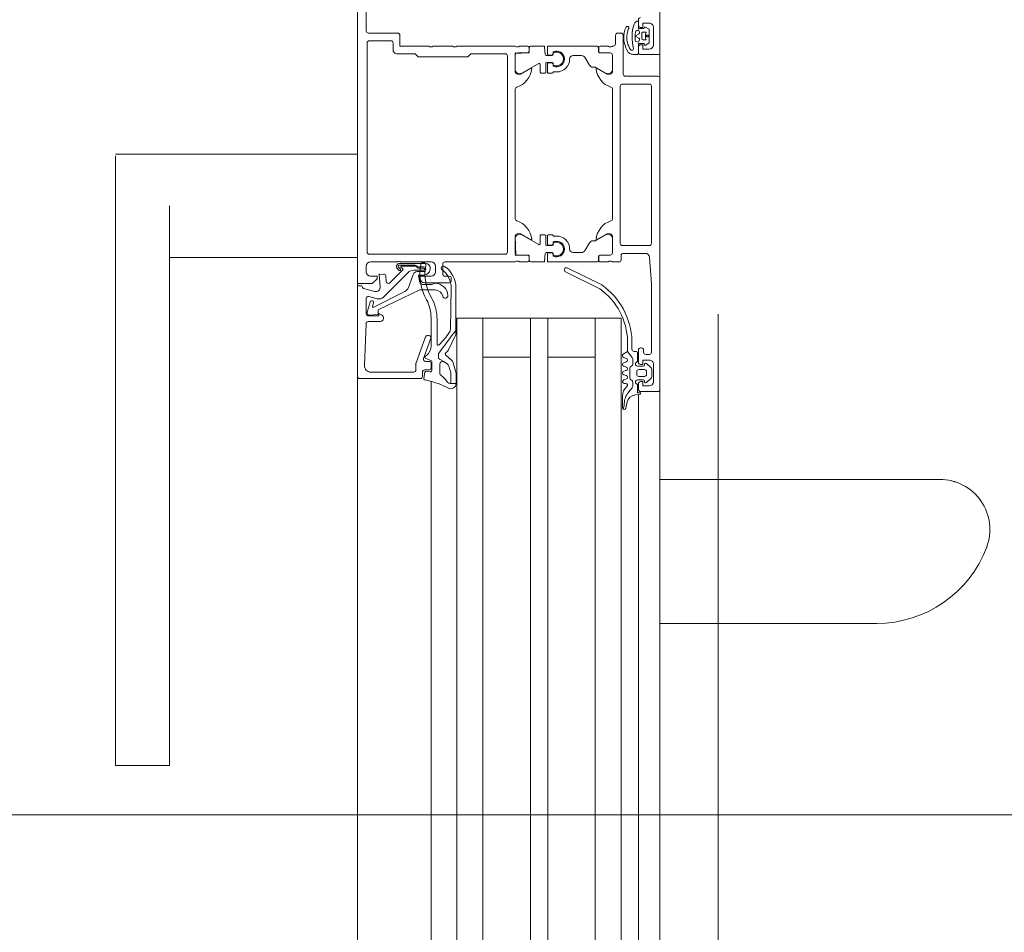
# Model space of a CAD drawing. Header units: centimetres. Extents: x -1316 to 21770, y -8842 to 3590.
# Tile 55 of 125: x -572 to -549, y 1502 to 1523. Entities that reach past the tile are written whole.
import ezdxf

# ---------------------------------------------------------------- set-up
doc = ezdxf.new("R2010")
doc.units = ezdxf.units.CM
doc.linetypes.add('Dash', pattern=[60, 30, -30])
doc.linetypes.add('Ponad', pattern=[39.688, 23.813, -15.875])
for name, color, linetype, lineweight in [('A-DETL', 90, 'Continuous', 9), ('A-DETL-GENF', 92, 'Continuous', 9), ('A-DETL-THIN', 151, 'Continuous', 9), ('A-DOOR', 31, 'Continuous', 13), ('A-DOOR-HDLN', 31, 'Dash', 9), ('A-FLOR-OVHD', 1, 'Ponad', 9)]:
    doc.layers.add(name, color=color, linetype=linetype, lineweight=lineweight)

# ---------------------------------------------------------------- blocks, each defined once
blk = doc.blocks.new('Schueco_FWS_ADS-70-HD_inw_Family-01 - FWS SI insert unit-2308021-5_piętro III __10_50 m_ - stan projektowany')
at = {"layer": 'A-DETL-GENF'}
for p, q in [((-48.75, 6.1), (48.75, 6.1)), ((27.75, 4.396), (-27.75, 4.396)), ((27.75, 3.8), (-27.75, 3.8)), ((27.75, 3.2), (-27.75, 3.2)), ((27.75, 2.1), (-27.75, 2.1)), ((27.75, 1.7), (-27.75, 1.7)), ((27.75, 0.6), (-27.75, 0.6)), ((27.75, 0), (-27.75, 0)), ((27.75, -0.4), (-27.75, -0.4)), ((47.85, -0.9), (-47.85, -0.9))]:
    blk.add_line(p, q, dxfattribs=at)
at = {"layer": 'A-DOOR'}
for p, q in [((26.293, 11.7), (26.293, 10.45)), ((27.084, 11.7), (39.25, 11.7)), ((39.25, 11.7), (40.408, 11.7)), ((40.449, 10.45), (40.449, 11.7)), ((39.25, 10.45), (27.084, 10.45)), ((38.051, 10.45), (38.051, 6.1)), ((40.449, 6.1), (40.449, 10.45)), ((35.3, 6.1), (27, 6.1)), ((35.25, 4.65), (35.25, 6.05)), ((36.522, 5.902), (35.556, 5.943)), ((37.34, 5.963), (37.269, 5.701)), ((35.4, 5.794), (35.4, 4.8)), ((36.57, 5.569), (36.57, 5.852)), ((37.103, 5.9), (36.75, 5.9)), ((37.02, 5.806), (36.787, 5.878)), ((37.269, 5.007), (36.904, 5.723)), ((36.927, 5.751), (36.999, 5.729)), ((37.099, 5.643), (37.151, 5.837)), ((37.72, 5.9), (37.85, 5.9)), ((37.95, 5.8), (37.95, 5.2)), ((38.13, 5.83), (38.13, 2.68)), ((43.02, 5.88), (38.18, 5.88)), ((43.07, 5.33), (43.07, 5.83)), ((43.25, 5.17), (43.25, 5.85)), ((43.3, 5.9), (43.84, 5.9)), ((37.701, 4.935), (37.138, 5.498)), ((37.468, 5.352), (37.767, 5.053)), ((37.624, 5.447), (37.499, 5.437)), ((42.87, 5.28), (43.02, 5.28)), ((37.797, 5.18), (37.755, 5.137)), ((37.783, 5.109), (37.827, 5.153)), ((37.798, 5.057), (37.832, 5.096)), ((37.85, 5.089), (37.85, 4.76)), ((37.877, 5.127), (37.877, 4.768)), ((37.917, 4.52), (37.917, 5.13)), ((37.95, 5.1), (37.95, 4.4)), ((37.661, 4.814), (37.356, 4.925)), ((37.76, 4.577), (37.76, 4.793)), ((35.256, 4.569), (35.396, 4.542)), ((35.4, 4.6), (35.3, 4.6)), ((35.45, 4.75), (35.601, 4.75)), ((35.618, 4.747), (36.217, 4.529)), ((36.183, 4.403), (35.717, 4.573)), ((37.427, 4.38), (37.427, 4.567)), ((37.727, 4.575), (37.727, 4.72)), ((37.81, 4.689), (37.81, 4.577)), ((37.837, 4.69), (37.837, 4.575)), ((35.182, 4.396), (27, 4.396)), ((35.42, 4.509), (35.409, 4.419)), ((35.438, 4.385), (35.644, 4.385)), ((35.45, 4.45), (35.45, 4.55)), ((35.6, 4.4), (35.5, 4.4)), ((35.65, 4.526), (35.65, 4.45)), ((35.672, 4.405), (35.714, 4.52)), ((36.012, 4.4), (36.661, 4.4)), ((36.25, 4.482), (36.25, 4.45)), ((37.47, 4.55), (37.47, 3.98)), ((42.95, 3.9), (42.95, 4.35)), ((35.588, 4.193), (35.37, 4.193)), ((36.628, 4.26), (36.054, 4.26)), ((37.67, 4.13), (37.9, 4.13)), ((37.85, 4.3), (37.72, 4.3)), ((36.397, 3.952), (37.344, 3.934)), ((37.52, 3.93), (37.57, 3.93)), ((37.62, 3.98), (37.62, 4.08)), ((37.95, 4.08), (37.95, 2.45)), ((42.95, 2.45), (42.95, 3.8)), ((27, 3.2), (36.65, 3.2)), ((38.18, 2.63), (42.72, 2.63)), ((37.95, 2.35), (37.95, 2.162)), ((37.97, 2.423), (37.97, 2.377)), ((38.111, 2.159), (38.111, 2.399)), ((38.161, 2.449), (38.509, 2.449)), ((38.578, 2.296), (38.354, 1.905)), ((38.95, 2.45), (41.95, 2.45)), ((42.321, 2.296), (42.546, 1.905)), ((42.739, 2.449), (42.391, 2.449)), ((42.789, 2.159), (42.789, 2.399)), ((42.93, 2.377), (42.93, 2.423)), ((42.95, 2.162), (42.95, 2.35)), ((37.95, 1.791), (37.95, 2.079)), ((37.98, 2.132), (38.078, 2.132)), ((38, 2.129), (38.081, 2.129)), ((42.9, 2.129), (42.819, 2.129)), ((42.822, 2.132), (42.92, 2.132)), ((42.95, 1.791), (42.95, 2.079)), ((38.371, 1.875), (38.56, 1.875)), ((38.58, 1.855), (38.58, 1.765)), ((42.32, 1.855), (42.32, 1.765)), ((42.529, 1.875), (42.34, 1.875)), ((37.95, 1.686), (37.95, 0.571)), ((38.15, 1.755), (37.97, 1.771)), ((38.133, 1.706), (37.97, 1.706)), ((38.16, 1.609), (38.153, 1.688)), ((38.17, 1.595), (38.17, 1.735)), ((38.33, 1.725), (38.33, 1.595)), ((38.347, 1.688), (38.34, 1.609)), ((38.56, 1.745), (38.35, 1.745)), ((38.56, 1.706), (38.367, 1.706)), ((38.58, 1.596), (38.58, 1.686)), ((42.32, 1.596), (42.32, 1.686)), ((42.34, 1.745), (42.55, 1.745)), ((42.34, 1.706), (42.533, 1.706)), ((42.553, 1.688), (42.56, 1.609)), ((42.57, 1.725), (42.57, 1.595)), ((42.73, 1.595), (42.73, 1.735)), ((42.74, 1.609), (42.747, 1.688)), ((42.75, 1.755), (42.93, 1.771)), ((42.767, 1.706), (42.93, 1.706)), ((42.95, 1.686), (42.95, 0.571)), ((38.091, 1.576), (38.13, 1.576)), ((38.114, 1.575), (38.15, 1.575)), ((38.35, 1.575), (38.385, 1.575)), ((38.37, 1.576), (38.409, 1.576)), ((42.53, 1.576), (42.491, 1.576)), ((42.55, 1.575), (42.514, 1.575)), ((42.785, 1.575), (42.75, 1.575)), ((42.809, 1.576), (42.77, 1.576)), ((37.721, 1.289), (37.329, 0.491)), ((37.42, 0.448), (37.812, 1.246)), ((38.17, 0.92), (38.17, 1.111)), ((42.73, 0.92), (42.73, 1.111)), ((38.22, 0.833), (38.39, 0.735)), ((42.68, 0.833), (42.51, 0.735)), ((27, 0.6), (36.65, 0.6)), ((37.95, 0.488), (37.95, 0.3)), ((38.078, 0.518), (37.98, 0.518)), ((38, 0.521), (38.081, 0.521)), ((38.108, 0.25), (38.108, 0.488)), ((38.111, 0.491), (38.111, 0.251)), ((38.44, 0.607), (38.44, 0.649)), ((38.578, 0.354), (38.447, 0.582)), ((42.321, 0.354), (42.453, 0.582)), ((42.46, 0.607), (42.46, 0.649)), ((42.789, 0.491), (42.789, 0.251)), ((42.792, 0.488), (42.792, 0.25)), ((42.9, 0.521), (42.819, 0.521)), ((42.92, 0.518), (42.822, 0.518)), ((42.95, 0.3), (42.95, 0.488)), ((37.97, 0.273), (37.97, 0.227)), ((42.93, 0.227), (42.93, 0.273)), ((37.95, 0.2), (37.95, 0.05)), ((38, 0), (38.1, 0)), ((38.55, 0.2), (38.158, 0.2)), ((38.161, 0.201), (38.509, 0.201)), ((38.38, 0.02), (42.02, 0.02)), ((41.95, 0.2), (38.95, 0.2)), ((42.742, 0.2), (42.35, 0.2)), ((42.739, 0.201), (42.391, 0.201)), ((42.95, 0.18), (42.95, 0.2)), ((43.2, 0.13), (43, 0.13)), ((43.25, 0), (43.25, 0.08)), ((34.549, -0.038), (34.576, -0.052)), ((34.566, -0.109), (34.71, -0.137)), ((34.841, -0.03), (34.573, -0.03)), ((34.933, -0.17), (35.036, -0.258)), ((35.14, -0.07), (35.14, -0.11)), ((35.211, -0.245), (35.223, -0.225)), ((35.241, -0.12), (35.219, -0.06)), ((35.266, -0.2), (35.49, -0.2)), ((35.341, -0.06), (35.319, -0.12)), ((35.441, -0.12), (35.419, -0.06)), ((35.541, -0.06), (35.519, -0.12)), ((35.533, -0.225), (35.544, -0.245)), ((35.641, -0.12), (35.619, -0.06)), ((35.741, -0.06), (35.719, -0.12)), ((35.74, -0.259), (35.88, -0.15)), ((38.15, -0.05), (38.15, -0.557)), ((38.33, -0.65), (38.33, -0.03)), ((42.07, -0.03), (42.07, -0.65)), ((42.25, -0.85), (42.25, -0.1)), ((42.3, -0.05), (43.2, -0.05)), ((43.355, -0.178), (43.33, -0.167)), ((34.883, -0.4), (27, -0.4)), ((34.871, -0.316), (34.88, -0.423)), ((34.95, -0.45), (34.95, -0.85)), ((35.13, -0.4), (35, -0.4)), ((35.068, -0.27), (35.168, -0.27)), ((35.22, -0.38), (35.22, -0.51)), ((35.3, -0.54), (35.3, -0.41)), ((35.35, -0.36), (35.41, -0.36)), ((35.46, -0.41), (35.46, -0.54)), ((35.54, -0.51), (35.54, -0.38)), ((35.588, -0.27), (35.709, -0.27)), ((35.91, -0.4), (35.63, -0.4)), ((35.64, -0.38), (35.85, -0.38)), ((35.88, -0.35), (35.88, -0.3)), ((35.93, -0.25), (36.125, -0.25)), ((35.96, -0.47), (35.96, -0.45)), ((42.75, -0.45), (42.75, -0.85)), ((42.991, -0.399), (42.776, -0.399)), ((42.93, -0.4), (42.8, -0.4)), ((43.011, -0.515), (43.011, -0.419)), ((43.352, -0.419), (43.352, -0.514)), ((43.529, -0.399), (43.372, -0.399)), ((43.56, -0.4), (43.43, -0.4)), ((43.454, -0.301), (43.455, -0.301)), ((35.159, -0.591), (35.263, -0.695)), ((35.19, -0.54), (35.18, -0.54)), ((35.41, -0.59), (35.35, -0.59)), ((35.497, -0.695), (35.601, -0.591)), ((35.58, -0.54), (35.57, -0.54)), ((35.81, -0.65), (35.81, -0.57)), ((35.86, -0.52), (35.91, -0.52)), ((43.016, -0.638), (42.969, -0.566)), ((43.328, -0.648), (43.033, -0.648)), ((43.091, -0.578), (43.091, -0.508)), ((43.121, -0.478), (43.241, -0.478)), ((43.271, -0.508), (43.271, -0.578)), ((43.386, -0.563), (43.346, -0.637)), ((35, -0.9), (27, -0.9)), ((29.583, -0.9), (29.583, -5.916)), ((32.917, -7.373), (32.917, -0.9)), ((35, -0.9), (42.2, -0.9)), ((35.58, -0.75), (35.18, -0.75)), ((35.298, -0.71), (35.462, -0.71)), ((42.02, -0.7), (38.38, -0.7)), ((42.8, -0.9), (47.7, -0.9)), ((43.38, -0.75), (42.98, -0.75))]:
    blk.add_line(p, q, dxfattribs=at)
at = {"layer": 'A-DOOR', "flags": 128}
for points in [[(26.309, 11.7), (26.293, 11.7), (26.309, 11.7), (26.354, 11.7), (26.427, 11.7), (26.525, 11.7), (26.645, 11.7), (26.781, 11.7), (26.93, 11.7), (27.084, 11.7)], [(27.084, 10.45), (26.93, 10.45), (26.781, 10.45), (26.645, 10.45), (26.525, 10.45), (26.427, 10.45), (26.354, 10.45), (26.309, 10.45), (26.293, 10.45), (26.309, 10.45)], [(35.3, 6.1), (37.4, 6.1), (37.4, 6), (37.388, 6)], [(44.7, 6.1), (37.45, 6.1), (37.45, 5.76), (37.56, 5.65), (37.62, 5.65), (37.62, 5.8)], [(36.7, 5.85), (36.7, 5.61), (36.76, 5.61), (36.723, 5.547)], [(36.721, 5.832), (36.732, 5.627), (36.84, 5.624), (37.307, 4.66), (37.307, 4.304)], [(37.375, 5.576), (37.659, 5.601), (37.67, 5.497)], [(42.77, 2.68), (42.77, 3.48), (42.7, 3.55), (42.7, 4.7), (42.77, 4.77), (42.77, 5.18)], [(42.95, 4.45), (42.95, 5.12), (43.2, 5.12)], [(37.501, 4.664), (37.647, 4.69), (37.647, 4.569)], [(37.62, 4.4), (37.62, 4.65), (37.57, 4.65)], [(27, 3.8), (36.65, 3.8), (36.65, 0), (27, 0)], [(37.352, 3.822), (36.306, 3.822), (36.371, 3.821)], [(35.75, 3.2), (35.75, 2.1), (36.65, 2.1), (27, 2.1)], [(38.108, 2.162), (38.108, 2.438), (38.55, 2.45)], [(38.6, 2.4), (38.6, 2.33), (38.462, 2.091)], [(42.438, 2.091), (42.3, 2.33), (42.3, 2.4)], [(42.35, 2.45), (42.78, 2.45), (42.792, 2.162)], [(35.75, 0.6), (35.75, 1.7), (36.65, 1.7), (27, 1.7)], [(38.55, 1.491), (38.55, 1.576), (38.56, 1.576)], [(42.35, 1.491), (42.35, 1.576), (42.34, 1.576)], [(38.462, 0.559), (38.6, 0.32), (38.6, 0.25)], [(42.3, 0.25), (42.3, 0.32), (42.438, 0.559)], [(36.116, -0.15), (35.88, -0.15), (35.815, -0.05)], [(42.789, -0.178), (42.796, -0.169), (42.862, -0.131), (42.909, -0.11), (42.961, -0.091), (43.013, -0.075), (43.066, -0.065), (43.121, -0.062)], [(42.944, -0.176), (42.903, -0.196), (42.871, -0.216)], [(34.92, -0.46), (34.92, -0.38), (35.12, -0.38)], [(35.08, -0.65), (35.08, -0.5), (35.18, -0.5), (35.18, -0.45)], [(35.58, -0.45), (35.58, -0.5), (35.68, -0.5), (35.68, -0.65)], [(42.757, -0.378), (42.757, -0.278), (42.76, -0.257)], [(42.88, -0.65), (42.88, -0.5), (42.98, -0.5), (42.98, -0.45)], [(43.094, -0.424), (43.041, -0.399), (43.053, -0.35)], [(43.08, -0.328), (43.134, -0.324), (43.21, -0.326), (43.267, -0.332)], [(43.228, -0.411), (43.181, -0.326), (43.133, -0.411)], [(43.308, -0.363), (43.312, -0.372), (43.322, -0.399), (43.267, -0.424)], [(43.38, -0.45), (43.38, -0.5), (43.48, -0.5), (43.48, -0.65)], [(38.057, -0.657), (37.45, -0.7), (35.86, -0.7)]]:
    blk.add_lwpolyline(points, dxfattribs=at)
for points in [[(35.697, 4.201), (35.643, 4.107), (35.588, 4.021), (35.643, 4.107)], [(35.807, 4.23), (35.742, 4.23)], [(35.355, 3.938), (35.136, 3.943), (35.136, 3.938), (35.136, 3.82), (35.367, 3.82), (35.138, 3.82), (35.136, 3.938)], [(35.539, 3.989), (35.382, 3.943)], [(35.4, 3.825), (35.619, 3.889)], [(35.677, 3.927), (35.782, 4.052)], [(35.904, 4.003), (36.274, 3.828)], [(43.171, -0.623), (43.163, -0.616), (43.161, -0.606), (43.163, -0.596), (43.171, -0.589), (43.181, -0.586), (43.191, -0.589), (43.198, -0.596), (43.2, -0.606), (43.198, -0.616), (43.191, -0.623), (43.181, -0.626)]]:
    blk.add_lwpolyline(points, close=True, dxfattribs=at)
at = {"layer": 'A-DOOR'}
for centre, radius, start, end in [((35.3, 6.05), 0.05, 90.0003, 179.9998), ((35.55, 5.793), 0.15, 87.5442, 179.9862), ((37.388, 5.95), 0.05, 90.0001, 165.0029), ((36.52, 5.852), 0.05, 0, 87.5482), ((36.75, 5.85), 0.05, 89.9999, 180.0003), ((36.771, 5.83), 0.0503, 72.0804, 177.2888), ((36.921, 5.732), 0.02, 73.0252, 207.0495), ((37.013, 5.767), 0.0402, 249.318, 80.6021), ((37.103, 5.85), 0.05, 345.0007, 89.9971), ((37.366, 5.675), 0.1, 164.8913, 275.0534), ((37.72, 5.8), 0.1, 90.0011, 179.9989), ((37.85, 5.8), 0.1, 0.0006, 89.999), ((38.18, 5.83), 0.05, 90.0004, 179.9996), ((43.02, 5.83), 0.05, 359.9993, 89.9998), ((43.3, 5.85), 0.05, 89.9997, 180.0007), ((36.65, 5.581), 0.0809, 188.8194, 334.9031), ((37.244, 5.604), 0.15, 165.0002, 225.0008), ((37.62, 5.497), 0.05, 274.9998, 359.9998), ((37.66, 5.591), 0.01, 0, 95.0534), ((37.503, 5.387), 0.05, 94.9986, 225), ((42.87, 5.18), 0.1, 89.9999, 180.0001), ((43.02, 5.33), 0.05, 269.9989, 0.0004), ((37.769, 5.123), 0.02, 135.0106, 314.9894), ((37.781, 5.068), 0.02, 225.0131, 329.9879), ((37.847, 5.13), 0.07, 0, 135.0608), ((37.847, 5.131), 0.03, 353.077, 131.5334), ((37.84, 5.089), 0.01, 0, 137.856), ((37.897, 5.15), 0.0725, 316.3959, 43.6041), ((43.2, 5.17), 0.05, 269.9996, 0.0013), ((35.45, 4.8), 0.05, 180.0009, 269.9991), ((37.407, 5.066), 0.15, 202.9055, 249.9974), ((37.627, 4.72), 0.0999, 359.9908, 70.0482), ((37.56, 4.793), 0.2, 0, 45), ((35.25, 4.54), 0.03, 79, 167.6117), ((35.3, 4.65), 0.05, 180.0007, 269.9991), ((35.4, 4.55), 0.05, 359.9998, 90.0002), ((35.601, 4.7), 0.05, 69.9897, 90), ((35.7, 4.526), 0.05, 69.9886, 180), ((37.669, 3.47), 1.19, 79.2577, 119.9709), ((37.527, 4.567), 0.1, 105, 180), ((37.57, 4.55), 0.1, 90.0009, 179.9991), ((37.798, 4.57), 0.151, 180.2853, 277.1799), ((37.782, 4.575), 0.055, 180, 0), ((37.785, 4.575), 0.025, 176.4446, 3.5554), ((37.86, 4.689), 0.05, 120.657, 180), ((37.818, 4.759), 0.0316, 300.657, 1.3291), ((37.884, 4.695), 0.0475, 119.4568, 186.0222), ((37.827, 4.773), 0.05, 312.3442, 354.7162), ((37.88, 4.58), 0.06, 260.1541, 80.1541), ((33.082, 4.978), 2.182, 333.3226, 346.8974), ((39.616, 3.581), 4.5, 167.6117, 168.4391), ((35.39, 4.513), 0.03, 352.7862, 79), ((35.438, 4.415), 0.03, 172.7862, 270), ((35.5, 4.45), 0.05, 180.0005, 269.9993), ((35.6, 4.45), 0.05, 270.0009, 359.9991), ((35.644, 4.415), 0.03, 270, 340), ((35.742, 4.51), 0.03, 41.0833, 160), ((36.911, 5.374), 1.424, 216.3926, 217.6519), ((36.012, 4.7), 0.3, 220.6103, 270), ((36.2, 4.45), 0.05, 249.9886, 0), ((36.2, 4.482), 0.05, 0, 69.9897), ((36.628, 5.26), 1, 270, 298.5667), ((36.661, 5.3), 0.9, 270, 297.3856), ((37.668, 3.462), 1.078, 79.2063, 121.4347), ((37.476, 4.384), 0.0488, 185.0369, 232.4767), ((37.408, 4.314), 0.0491, 353.4205, 39.9014), ((37.72, 4.4), 0.1, 180.0001, 269.9999), ((37.817, 4.52), 0.1, 270.0044, 359.9956), ((37.85, 4.4), 0.1, 270.0006, 359.9994), ((43.002, 4.4), 0.0725, 136.3959, 223.6042), ((34.846, 4.5), 0.58, 304.9991, 324.9927), ((35.37, 4.133), 0.06, 90, 144.9927), ((35.588, 4.133), 0.06, 335, 90), ((35.742, 4.18), 0.05, 90, 155), ((35.742, 4.18), 0.05, 90, 155), ((35.803, 4.171), 0.0588, 62.7438, 85.9501), ((35.803, 4.171), 0.0588, 62.7438, 85.9501), ((25.807, -9.802), 17.239, 52.2065, 54.4495), ((25.807, -9.802), 17.239, 52.206, 54.4495), ((36.054, 4.23), 0.03, 90, 225.7124), ((37.468, 5.68), 2.055, 225.7124, 235.8858), ((37.172, 4.07), 0.06, 104.2519, 273.2868), ((37.108, 4.322), 0.2, 284.2519, 354.704), ((37.158, 4.308), 0.299, 273.2868, 0), ((37.359, 4.434), 0.5, 268.3074, 324.5614), ((37.67, 4.08), 0.05, 89.9995, 180.0005), ((37.807, 4.115), 0.05, 326.0587, 144.5614), ((37.9, 4.08), 0.05, 359.9998, 90.0002), ((35.137, 3.94), 0.12, 151.1933, 270.1226), ((35.236, 3.943), 0.1, 124.9991, 180.1226), ((35.354, 4.038), 0.1, 270.4107, 286.573), ((35.354, 4.038), 0.1, 270.4107, 286.573), ((35.511, 4.085), 0.1, 286.573, 320.4107), ((35.511, 4.085), 0.1, 286.573, 320.4107), ((35.585, 4.004), 0.12, 286.2849, 320.1226), ((35.585, 4.004), 0.12, 286.2849, 320.1226), ((35.82, 4.02), 0.05, 24.9742, 140.1226), ((35.82, 4.02), 0.05, 24.9742, 140.1226), ((35.938, 4.075), 0.08, 204.9742, 244.6834), ((35.938, 4.075), 0.08, 204.9742, 244.6834), ((36.4, 4.102), 0.15, 235.8858, 268.8796), ((37.351, 4.422), 0.6, 270.0748, 326.0587), ((37.52, 3.98), 0.05, 180.0013, 269.9987), ((37.57, 3.98), 0.05, 270.0008, 359.9992), ((43.002, 3.85), 0.0725, 136.3959, 223.6041), ((35.137, 3.94), 0.12, 269.6001, 270.1226), ((35.137, 3.94), 0.12, 269.6001, 270.1226), ((35.367, 3.94), 0.12, 270, 286.2849), ((35.367, 3.94), 0.12, 270, 286.2849), ((36.306, 3.896), 0.075, 244.6834, 270.0738), ((36.306, 3.896), 0.075, 244.6834, 270.0738), ((38.18, 2.68), 0.05, 180.0004, 269.9996), ((42.72, 2.68), 0.05, 270.0018, 359.9982), ((37.942, 2.423), 0.0279, 358.8354, 73.5801), ((37.942, 2.377), 0.0279, 286.4246, 1.1629), ((38.12, 2.438), 0.012, 90, 180), ((38.161, 2.399), 0.05, 89.9997, 180.0003), ((38.426, 2.568), 0.5, 275.6226, 342.2516), ((38.494, 2.35), 0.1, 327.273, 81.8184), ((38.55, 2.4), 0.05, 360, 90), ((38.95, 2.4), 0.05, 90, 162.2516), ((41.95, 2.4), 0.05, 17.7484, 90), ((42.474, 2.568), 0.5, 197.7484, 264.3774), ((42.35, 2.4), 0.05, 90, 180), ((42.405, 2.35), 0.1, 98.1816, 212.727), ((42.739, 2.399), 0.05, 359.9997, 90.0003), ((42.78, 2.438), 0.012, 360, 90), ((42.958, 2.423), 0.0279, 106.4199, 181.1646), ((42.958, 2.377), 0.0279, 178.8371, 253.5754), ((37.98, 2.162), 0.03, 180, 270), ((38, 2.079), 0.05, 90, 180), ((38.078, 2.162), 0.03, 270, 0), ((38.081, 2.159), 0.03, 270, 0.0079), ((38.474, 2.084), 0.0138, 150, 275.6226), ((42.426, 2.084), 0.0138, 264.3774, 30), ((42.819, 2.159), 0.03, 179.9921, 270), ((42.822, 2.162), 0.03, 180, 270), ((42.9, 2.079), 0.05, 0, 90), ((42.92, 2.162), 0.03, 270, 360), ((38.371, 1.895), 0.02, 150.1202, 270), ((38.56, 1.855), 0.02, 0.1172, 89.8806), ((42.34, 1.855), 0.02, 90.1194, 179.8828), ((42.529, 1.895), 0.02, 270, 29.8798), ((37.97, 1.791), 0.02, 180.112, 269.8836), ((37.97, 1.686), 0.02, 90, 180), ((38.13, 1.606), 0.03, 270, 5.0002), ((38.133, 1.686), 0.02, 5.0002, 90), ((38.15, 1.735), 0.02, 0.1112, 89.8844), ((38.35, 1.725), 0.02, 90.1044, 179.8912), ((38.37, 1.606), 0.03, 174.9998, 270), ((38.367, 1.686), 0.02, 90, 174.9998), ((38.56, 1.765), 0.02, 270.1134, 359.8888), ((38.56, 1.686), 0.02, 360, 90), ((38.56, 1.596), 0.02, 270, 0), ((42.34, 1.765), 0.02, 180.1112, 269.8866), ((42.34, 1.686), 0.02, 90, 180), ((42.34, 1.596), 0.02, 180, 270), ((42.53, 1.606), 0.03, 270, 5.0002), ((42.533, 1.686), 0.02, 5.0002, 90), ((42.55, 1.725), 0.02, 0.1088, 89.8956), ((42.75, 1.735), 0.02, 90.1156, 179.8888), ((42.77, 1.606), 0.03, 174.9998, 270), ((42.767, 1.686), 0.02, 90, 174.9998), ((42.93, 1.791), 0.02, 270.1164, 359.888), ((42.93, 1.686), 0.02, 360, 90), ((38.25, 1.491), 0.18, 151.9104, 28.0896), ((38.25, 1.492), 0.159, 148.4844, 31.5156), ((38.15, 1.595), 0.02, 270.1142, 359.888), ((38.25, 1.491), 0.3, 269.9989, 0.0011), ((38.35, 1.595), 0.02, 180.1112, 269.8866), ((42.65, 1.491), 0.3, 179.9989, 270.0011), ((42.65, 1.491), 0.18, 151.9104, 28.0896), ((42.65, 1.492), 0.159, 148.4844, 31.5156), ((42.55, 1.595), 0.02, 270.1134, 359.8888), ((42.75, 1.595), 0.02, 180.112, 269.8858), ((37.766, 1.267), 0.05, 334.6085, 154.6085), ((38.25, 1.111), 0.0799, 89.9375, 180.0636), ((42.65, 1.111), 0.0799, 359.9364, 90.0625), ((38.27, 0.92), 0.1, 180.0248, 239.9768), ((42.63, 0.92), 0.1, 300.0232, 359.9752), ((38.34, 0.649), 0.1, 0.0349, 59.965), ((42.56, 0.649), 0.1, 120.035, 179.9651), ((36.077, 1.394), 1.544, 271.4482, 324.206), ((38, 0.571), 0.05, 180, 270), ((37.98, 0.488), 0.03, 90, 180), ((38.078, 0.488), 0.03, 360, 90), ((38.081, 0.491), 0.03, 0, 90), ((38.49, 0.607), 0.05, 180, 210), ((38.474, 0.566), 0.0138, 84.3774, 210), ((38.426, 0.082), 0.5, 17.7484, 84.3774), ((42.474, 0.082), 0.5, 95.6226, 162.2516), ((42.426, 0.566), 0.0138, 330, 95.6226), ((42.41, 0.607), 0.05, 330, 360), ((42.819, 0.491), 0.03, 90, 180), ((42.822, 0.488), 0.03, 90, 180), ((42.9, 0.571), 0.05, 270, 0), ((42.92, 0.488), 0.03, 0, 90), ((36.074, 1.393), 1.644, 271.7756, 324.8995), ((37.942, 0.273), 0.0279, 358.8371, 73.5754), ((38.158, 0.25), 0.05, 180, 270), ((38.161, 0.251), 0.05, 179.9997, 270.0003), ((38.494, 0.3), 0.1, 278.1816, 32.727), ((38.55, 0.25), 0.05, 270, 0), ((38.95, 0.25), 0.05, 197.7484, 270), ((41.95, 0.25), 0.05, 270, 342.2516), ((42.35, 0.25), 0.05, 180, 270), ((42.405, 0.3), 0.1, 147.273, 261.8184), ((42.739, 0.251), 0.05, 269.9997, 0.0003), ((42.742, 0.25), 0.05, 270, 360), ((42.958, 0.273), 0.0279, 106.4246, 181.1629), ((37.942, 0.227), 0.0279, 286.4199, 1.1646), ((38, 0.05), 0.05, 180, 270), ((38.1, -0.05), 0.05, 360, 90), ((38.38, -0.03), 0.05, 90, 180), ((42.02, -0.03), 0.05, 360, 90), ((42.958, 0.227), 0.0279, 178.8354, 253.5801), ((43, 0.18), 0.05, 180, 270), ((43.2, 0.08), 0.05, 0.0033, 89.9967), ((43.2, 0), 0.05, 270.0015, 359.9985), ((34.573, -0.07), 0.04, 89.9191, 258.9894), ((34.666, 0.127), 0.2, 243.3452, 270.6189), ((34.672, -0.474), 0.4, 49.3588, 90.6189), ((34.671, -0.334), 0.2, 4.9952, 78.9975), ((34.841, -0.33), 0.3, 40.3198, 90.0013), ((35.1, -0.11), 0.04, 220.3208, 0), ((35.18, -0.07), 0.04, 14.9997, 179.9996), ((35.266, -0.25), 0.05, 90, 150), ((35.28, -0.11), 0.04, 194.9996, 345.0004), ((35.38, -0.07), 0.04, 14.9996, 165.0004), ((35.48, -0.11), 0.04, 194.9998, 345.0002), ((35.49, -0.25), 0.05, 30, 90), ((35.58, -0.07), 0.04, 14.9998, 165.0002), ((35.68, -0.11), 0.04, 194.9998, 345.0002), ((35.78, -0.07), 0.04, 29.9998, 164.9998), ((42.3, -0.1), 0.05, 89.9997, 180.0003), ((42.989, -0.296), 0.232, 149.4906, 170.3162), ((42.887, -0.251), 0.0381, 114.2834, 275.9519), ((43.121, -0.513), 0.38, 89.9766, 117.6836), ((43.149, -0.613), 0.552, 64.574, 92.9368), ((43.144, -0.645), 0.513, 68.7446, 92.5887), ((43.371, -0.147), 0.0351, 244.2669, 64.2669), ((34.92, -0.42), 0.04, 184.917, 269.9994), ((35, -0.45), 0.05, 90, 180), ((35.068, -0.22), 0.0496, 229.3588, 270), ((35.17, -0.38), 0.05, 0, 180), ((35.13, -0.45), 0.05, 0, 90), ((35.168, -0.22), 0.05, 270, 330), ((35.35, -0.41), 0.05, 89.9989, 180.0011), ((35.41, -0.41), 0.05, 359.9989, 90.0011), ((35.59, -0.38), 0.05, 0, 180), ((35.588, -0.22), 0.05, 210, 270), ((35.63, -0.45), 0.05, 90, 180), ((35.709, -0.22), 0.05, 270, 308.0173), ((35.85, -0.35), 0.03, 270, 360), ((35.93, -0.3), 0.05, 90.005, 180), ((35.91, -0.45), 0.05, 360, 90), ((42.8, -0.45), 0.05, 90.0035, 179.9965), ((42.776, -0.379), 0.0198, 178.9506, 269.8998), ((43.153, -1.254), 1, 72.4675, 105.1948), ((42.93, -0.45), 0.05, 359.9921, 90.0017), ((42.991, -0.418), 0.0198, 359.3558, 90.0686), ((43.082, -0.358), 0.03, 93.5065, 166.1539), ((43.107, -0.396), 0.03, 244.7461, 330.7367), ((43.255, -0.396), 0.03, 209.2633, 294.6153), ((43.262, -0.382), 0.05, 21.1765, 84.1559), ((43.371, -0.418), 0.0198, 89.7003, 180.5845), ((43.43, -0.45), 0.05, 90.0035, 179.9965), ((43.428, -0.398), 0.101, 359.6117, 74.7346), ((43.56, -0.45), 0.05, 0.0009, 89.9991), ((35.18, -0.65), 0.1, 180, 270), ((35.18, -0.57), 0.03, 90.0055, 224.9966), ((35.19, -0.51), 0.03, 270, 360), ((35.35, -0.54), 0.05, 179.9979, 270.0021), ((35.41, -0.54), 0.05, 269.9979, 0.0021), ((35.57, -0.51), 0.03, 180, 270), ((35.58, -0.57), 0.03, 314.9981, 90.0001), ((35.58, -0.65), 0.1, 270, 0), ((35.86, -0.57), 0.05, 90, 180), ((35.86, -0.65), 0.05, 180, 270), ((35.91, -0.47), 0.05, 270, 0), ((38.05, -0.557), 0.1, 274.0856, 0), ((38.38, -0.65), 0.05, 180, 270), ((42.02, -0.65), 0.05, 270, 360), ((42.98, -0.65), 0.1, 180.0018, 269.9982), ((42.987, -0.555), 0.0204, 78.5702, 210.46), ((42.991, -0.515), 0.0199, 270.0276, 0.2616), ((43.033, -0.629), 0.0194, 209.7199, 270.6441), ((43.121, -0.508), 0.03, 89.9998, 179.9994), ((43.181, -0.824), 0.262, 69.9155, 110.0845), ((43.241, -0.508), 0.03, 359.9989, 89.9998), ((43.329, -0.629), 0.0195, 268.6395, 334.2271), ((43.372, -0.514), 0.0203, 180.4685, 269.2437), ((43.368, -0.554), 0.0202, 333.8011, 79.329), ((43.38, -0.65), 0.1, 270, 0.0004), ((35, -0.85), 0.05, 180, 270), ((35.298, -0.66), 0.05, 224.9798, 270), ((35.462, -0.66), 0.05, 270, 315.0277), ((42.2, -0.85), 0.05, 270.0015, 359.9985), ((42.8, -0.85), 0.05, 180.0018, 269.9982), ((32.301, -5.916), 2.718, 180, 249.4572), ((31.755, -7.373), 1.162, 249.4572, 360), ((31.755, -7.373), 1.162, 332.3643, 360)]:
    blk.add_arc(centre, radius, start, end, dxfattribs=at)
at = {"layer": 'A-DOOR-HDLN'}
blk.add_arc((-46.25, 7.1), 91.094, 0, 90, dxfattribs=at)

msp = doc.modelspace()

# ---------------------------------------------------------------- linework, layer by layer
at = {"layer": 'A-DETL', "linetype": 'Dash', "lineweight": 25}
for points, knots in [([(-552.773, 2638.575), (-478.908, 2638.575), (-476.079, 2638.575), (-439.123, 2638.575), (-439.123, 2601.619), (-439.123, 2598.79), (-439.123, 2573.539), (-439.123, 1655.824), (-439.123, 1618.868), (-439.123, 1616.04), (-439.123, 1512.359), (-439.123, 1509.531), (-439.123, 1472.575), (-476.079, 1472.575), (-478.908, 1472.575), (-555.623, 1472.575)], [0, 0, 0, 0, 1.242892, 2.082132, 2.921372, 3.63261, 13.975949, 24.692511, 35.163852, 36.732804, 37.928533, 39.497485, 40.336725, 41.175965, 42.450024, 42.450024, 42.450024, 42.450024]), ([(-555.623, 1472.575), (-478.908, 1472.575), (-476.079, 1472.575), (-439.123, 1472.575), (-439.123, 1435.619), (-439.123, 1432.79), (-439.123, 1329.11), (-439.123, 1326.281), (-439.123, 1289.326), (-402.167, 1289.326), (-399.339, 1289.326), (54.377, 1289.326), (347.204, 1289.326), (391.666, 1289.326), (418.55, 1316.21), (413.877, 1393.928), (413.877, 1663.126)], [0, 0, 0, 0, 1.274059, 2.1133, 2.95254, 4.521491, 5.717221, 7.286172, 8.125412, 8.964652, 14.361634, 22.556861, 31.207392, 35.311818, 37.065318, 41.276562, 41.276562, 41.276562, 41.276562])]:
    msp.add_open_spline(points, degree=3, knots=knots, dxfattribs=at)
at = {"layer": 'A-DETL-THIN'}
msp.add_line((-1199.353, 1504.231), (-393.635, 1504.231), dxfattribs=at)
at = {"layer": 'A-FLOR-OVHD'}
msp.add_line((-555.623, 1833.326), (-555.623, 1383.326), dxfattribs=at)

# ---------------------------------------------------------------- block references
at = {"layer": 'A-DOOR', "rotation": 90.0000000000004}
msp.add_blockref('Schueco_FWS_ADS-70-HD_inw_Family-01 - FWS SI insert unit-2308021-5_piętro III __10_50 m_ - stan projektowany', (-557.873, 1479.076), dxfattribs=at)

doc.saveas('drawing.dxf')
